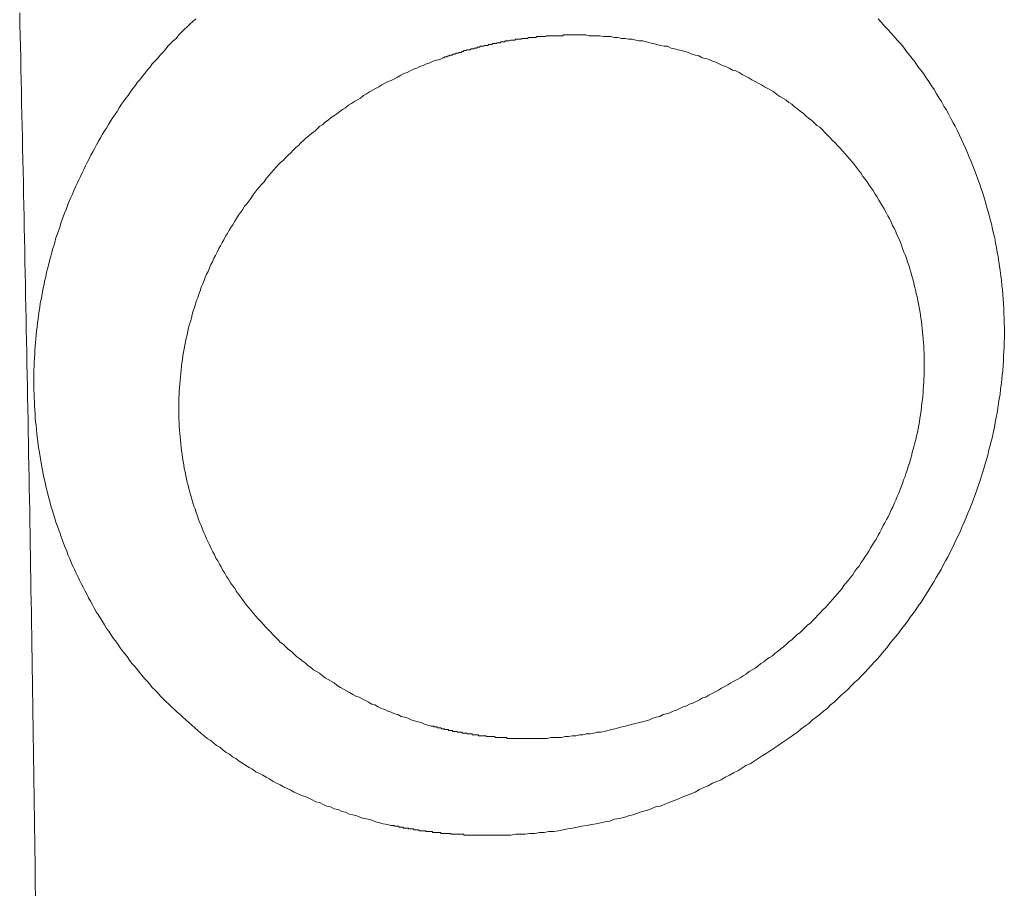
# Model space of a CAD drawing. Header units: millimetres. Extents: x -2274 to 12297, y -16157 to 26321.
# Tile 123 of 256: x -62.785 to -61.666, y -3941.575 to -3940.583. Entities that reach past the tile are written whole.
import ezdxf

# ---------------------------------------------------------------- set-up
doc = ezdxf.new("R2010")
doc.units = ezdxf.units.MM

msp = doc.modelspace()

# ---------------------------------------------------------------- linework, layer by layer
at = {"color": 253, "lineweight": 13}
for points in [[(-62.7669, -3941.579, 0), (-62.7671, -3941.566, 0), (-62.7673, -3941.553, 0), (-62.7674, -3941.54, 0), (-62.7676, -3941.527, 0), (-62.7678, -3941.515, 0), (-62.7679, -3941.502, 0), (-62.7681, -3941.489, 0), (-62.7683, -3941.476, 0), (-62.7685, -3941.463, 0), (-62.7686, -3941.45, 0), (-62.7688, -3941.437, 0), (-62.769, -3941.424, 0), (-62.7692, -3941.412, 0), (-62.7694, -3941.399, 0), (-62.7696, -3941.386, 0), (-62.7698, -3941.373, 0), (-62.77, -3941.36, 0), (-62.7702, -3941.347, 0), (-62.7703, -3941.334, 0), (-62.7705, -3941.321, 0), (-62.7708, -3941.309, 0), (-62.771, -3941.296, 0), (-62.7712, -3941.283, 0), (-62.7714, -3941.27, 0), (-62.7716, -3941.257, 0), (-62.7718, -3941.244, 0), (-62.772, -3941.231, 0), (-62.7722, -3941.218, 0), (-62.7724, -3941.206, 0), (-62.7726, -3941.193, 0), (-62.7729, -3941.18, 0), (-62.7731, -3941.167, 0), (-62.7733, -3941.154, 0), (-62.7735, -3941.141, 0), (-62.7738, -3941.128, 0), (-62.774, -3941.115, 0), (-62.7742, -3941.103, 0), (-62.7744, -3941.09, 0), (-62.7747, -3941.077, 0), (-62.7749, -3941.064, 0), (-62.7752, -3941.051, 0), (-62.7754, -3941.038, 0), (-62.7756, -3941.025, 0), (-62.7759, -3941.012, 0), (-62.7761, -3941, 0), (-62.7764, -3940.987, 0), (-62.7766, -3940.974, 0), (-62.7768, -3940.961, 0), (-62.7771, -3940.948, 0), (-62.7773, -3940.935, 0), (-62.7776, -3940.922, 0), (-62.7779, -3940.91, 0), (-62.7781, -3940.897, 0), (-62.7784, -3940.884, 0), (-62.7786, -3940.871, 0), (-62.7789, -3940.858, 0), (-62.7791, -3940.845, 0), (-62.7794, -3940.832, 0), (-62.7797, -3940.819, 0), (-62.7799, -3940.807, 0), (-62.7802, -3940.794, 0), (-62.7804, -3940.781, 0), (-62.7807, -3940.768, 0), (-62.781, -3940.755, 0), (-62.7812, -3940.742, 0), (-62.7815, -3940.729, 0), (-62.7818, -3940.716, 0), (-62.782, -3940.704, 0), (-62.7823, -3940.691, 0), (-62.7826, -3940.678, 0), (-62.7829, -3940.665, 0), (-62.7831, -3940.652, 0), (-62.7834, -3940.639, 0), (-62.7837, -3940.626, 0), (-62.784, -3940.613, 0), (-62.7842, -3940.601, 0), (-62.7845, -3940.588, 0), (-62.7848, -3940.575, 0)], [(-62.5847, -3940.582, 0), (-62.588, -3940.585, 0), (-62.5913, -3940.588, 0), (-62.5945, -3940.591, 0), (-62.5977, -3940.594, 0), (-62.6008, -3940.597, 0), (-62.604, -3940.6, 0), (-62.6071, -3940.604, 0), (-62.6102, -3940.607, 0), (-62.6133, -3940.61, 0), (-62.6163, -3940.613, 0), (-62.6193, -3940.617, 0), (-62.6223, -3940.62, 0), (-62.6253, -3940.623, 0), (-62.6282, -3940.627, 0), (-62.6312, -3940.63, 0), (-62.6341, -3940.633, 0), (-62.6369, -3940.637, 0), (-62.6398, -3940.64, 0), (-62.6426, -3940.644, 0), (-62.6453, -3940.647, 0), (-62.6481, -3940.651, 0), (-62.6508, -3940.654, 0), (-62.6535, -3940.658, 0), (-62.6562, -3940.661, 0), (-62.6589, -3940.665, 0), (-62.6615, -3940.669, 0), (-62.6641, -3940.672, 0), (-62.6667, -3940.676, 0), (-62.6692, -3940.679, 0), (-62.6717, -3940.683, 0), (-62.6742, -3940.687, 0), (-62.6767, -3940.691, 0), (-62.6791, -3940.694, 0), (-62.6815, -3940.698, 0), (-62.6839, -3940.702, 0), (-62.6862, -3940.706, 0), (-62.6885, -3940.709, 0), (-62.6908, -3940.713, 0), (-62.6931, -3940.717, 0), (-62.6953, -3940.721, 0), (-62.6975, -3940.725, 0), (-62.6996, -3940.729, 0), (-62.7018, -3940.733, 0), (-62.7039, -3940.737, 0), (-62.706, -3940.741, 0), (-62.708, -3940.745, 0), (-62.71, -3940.749, 0), (-62.712, -3940.753, 0), (-62.714, -3940.757, 0), (-62.7159, -3940.761, 0), (-62.7178, -3940.765, 0), (-62.7196, -3940.769, 0), (-62.7215, -3940.773, 0), (-62.7233, -3940.777, 0), (-62.725, -3940.781, 0), (-62.7268, -3940.785, 0), (-62.7285, -3940.789, 0), (-62.7301, -3940.793, 0), (-62.7318, -3940.798, 0), (-62.7334, -3940.802, 0), (-62.7349, -3940.806, 0), (-62.7365, -3940.81, 0), (-62.738, -3940.814, 0), (-62.7394, -3940.819, 0), (-62.7409, -3940.823, 0), (-62.7423, -3940.827, 0), (-62.7436, -3940.831, 0), (-62.7449, -3940.836, 0), (-62.7462, -3940.84, 0), (-62.7475, -3940.844, 0), (-62.7487, -3940.849, 0), (-62.7499, -3940.853, 0), (-62.7511, -3940.857, 0), (-62.7522, -3940.862, 0), (-62.7533, -3940.866, 0), (-62.7543, -3940.87, 0), (-62.7553, -3940.875, 0), (-62.7563, -3940.879, 0), (-62.7572, -3940.883, 0), (-62.7581, -3940.888, 0), (-62.759, -3940.892, 0), (-62.7598, -3940.897, 0), (-62.7606, -3940.901, 0), (-62.7614, -3940.905, 0), (-62.7621, -3940.91, 0), (-62.7628, -3940.914, 0), (-62.7634, -3940.919, 0), (-62.764, -3940.923, 0), (-62.7646, -3940.928, 0), (-62.7651, -3940.932, 0), (-62.7656, -3940.937, 0), (-62.7661, -3940.941, 0), (-62.7665, -3940.946, 0), (-62.7669, -3940.95, 0), (-62.7672, -3940.954, 0), (-62.7676, -3940.959, 0), (-62.7678, -3940.963, 0), (-62.7681, -3940.968, 0), (-62.7683, -3940.972, 0), (-62.7684, -3940.977, 0), (-62.7686, -3940.981, 0), (-62.7686, -3940.986, 0), (-62.7687, -3940.99, 0), (-62.7687, -3940.995, 0), (-62.7687, -3940.999, 0), (-62.7686, -3941.004, 0), (-62.7685, -3941.008, 0), (-62.7684, -3941.013, 0), (-62.7682, -3941.017, 0), (-62.768, -3941.022, 0), (-62.7677, -3941.026, 0), (-62.7674, -3941.031, 0), (-62.7671, -3941.035, 0), (-62.7667, -3941.04, 0), (-62.7663, -3941.044, 0), (-62.7659, -3941.049, 0), (-62.7654, -3941.053, 0), (-62.7649, -3941.058, 0), (-62.7643, -3941.062, 0), (-62.7637, -3941.067, 0), (-62.7631, -3941.071, 0), (-62.7624, -3941.075, 0), (-62.7617, -3941.08, 0), (-62.761, -3941.084, 0), (-62.7602, -3941.089, 0), (-62.7593, -3941.093, 0), (-62.7585, -3941.097, 0), (-62.7576, -3941.102, 0), (-62.7566, -3941.106, 0), (-62.7556, -3941.111, 0), (-62.7546, -3941.115, 0), (-62.7535, -3941.119, 0), (-62.7524, -3941.124, 0), (-62.7513, -3941.128, 0), (-62.7501, -3941.132, 0), (-62.7489, -3941.137, 0), (-62.7476, -3941.141, 0), (-62.7464, -3941.145, 0), (-62.745, -3941.15, 0), (-62.7437, -3941.154, 0), (-62.7422, -3941.158, 0), (-62.7408, -3941.162, 0), (-62.7393, -3941.166, 0), (-62.7378, -3941.171, 0), (-62.7363, -3941.175, 0), (-62.7347, -3941.179, 0), (-62.733, -3941.183, 0), (-62.7314, -3941.187, 0), (-62.7297, -3941.192, 0), (-62.728, -3941.196, 0), (-62.7262, -3941.2, 0), (-62.7244, -3941.204, 0), (-62.7225, -3941.208, 0), (-62.7207, -3941.212, 0), (-62.7188, -3941.216, 0), (-62.7168, -3941.22, 0), (-62.7148, -3941.224, 0), (-62.7128, -3941.228, 0), (-62.7108, -3941.232, 0), (-62.7087, -3941.236, 0), (-62.7066, -3941.24, 0), (-62.7044, -3941.244, 0), (-62.7022, -3941.248, 0), (-62.7, -3941.252, 0), (-62.6978, -3941.256, 0), (-62.6955, -3941.259, 0), (-62.6932, -3941.263, 0), (-62.6908, -3941.267, 0), (-62.6884, -3941.271, 0), (-62.686, -3941.275, 0), (-62.6835, -3941.278, 0), (-62.6811, -3941.282, 0), (-62.6785, -3941.286, 0), (-62.676, -3941.289, 0), (-62.6734, -3941.293, 0), (-62.6708, -3941.297, 0), (-62.6682, -3941.3, 0), (-62.6655, -3941.304, 0), (-62.6628, -3941.307, 0), (-62.66, -3941.311, 0), (-62.6573, -3941.315, 0), (-62.6545, -3941.318, 0), (-62.6517, -3941.321, 0), (-62.6488, -3941.325, 0), (-62.6459, -3941.328, 0), (-62.643, -3941.332, 0), (-62.64, -3941.335, 0), (-62.6371, -3941.338, 0), (-62.6341, -3941.342, 0), (-62.631, -3941.345, 0), (-62.628, -3941.348, 0), (-62.6249, -3941.352, 0), (-62.6218, -3941.355, 0), (-62.6186, -3941.358, 0), (-62.6154, -3941.361, 0), (-62.6122, -3941.364, 0), (-62.609, -3941.367, 0), (-62.6058, -3941.37, 0), (-62.6025, -3941.373, 0), (-62.5992, -3941.376, 0), (-62.5958, -3941.379, 0), (-62.5925, -3941.382, 0), (-62.5891, -3941.385, 0), (-62.5857, -3941.388, 0), (-62.5822, -3941.391, 0), (-62.5788, -3941.394, 0), (-62.5753, -3941.397, 0), (-62.5718, -3941.4, 0), (-62.5682, -3941.402, 0), (-62.5647, -3941.405, 0), (-62.5611, -3941.408, 0), (-62.5575, -3941.41, 0), (-62.5538, -3941.413, 0), (-62.5502, -3941.416, 0), (-62.5465, -3941.418, 0), (-62.5428, -3941.421, 0), (-62.5391, -3941.423, 0), (-62.5353, -3941.426, 0), (-62.5316, -3941.428, 0), (-62.5278, -3941.431, 0), (-62.524, -3941.433, 0), (-62.5201, -3941.435, 0), (-62.5163, -3941.438, 0), (-62.5124, -3941.44, 0), (-62.5085, -3941.442, 0), (-62.5046, -3941.444, 0), (-62.5007, -3941.446, 0), (-62.4967, -3941.449, 0), (-62.4928, -3941.451, 0), (-62.4888, -3941.453, 0), (-62.4848, -3941.455, 0), (-62.4808, -3941.457, 0), (-62.4767, -3941.459, 0), (-62.4727, -3941.461, 0), (-62.4686, -3941.463, 0), (-62.4645, -3941.465, 0), (-62.4604, -3941.466, 0), (-62.4563, -3941.468, 0), (-62.4522, -3941.47, 0), (-62.4481, -3941.472, 0), (-62.4439, -3941.473, 0), (-62.4397, -3941.475, 0), (-62.4356, -3941.477, 0), (-62.4314, -3941.478, 0), (-62.4272, -3941.48, 0), (-62.4229, -3941.481, 0), (-62.4187, -3941.483, 0), (-62.4145, -3941.484, 0), (-62.4102, -3941.486, 0), (-62.406, -3941.487, 0), (-62.4017, -3941.488, 0), (-62.3974, -3941.49, 0), (-62.3931, -3941.491, 0), (-62.3888, -3941.492, 0), (-62.3845, -3941.493, 0), (-62.3802, -3941.495, 0), (-62.3759, -3941.496, 0), (-62.3716, -3941.497, 0), (-62.3672, -3941.498, 0), (-62.3629, -3941.499, 0)], [(-61.8091, -3940.582, 0), (-61.8053, -3940.586, 0), (-61.8016, -3940.59, 0), (-61.798, -3940.594, 0), (-61.7943, -3940.598, 0), (-61.7907, -3940.602, 0), (-61.7872, -3940.606, 0), (-61.7837, -3940.61, 0), (-61.7803, -3940.614, 0), (-61.7769, -3940.619, 0), (-61.7735, -3940.623, 0), (-61.7702, -3940.627, 0), (-61.7669, -3940.631, 0), (-61.7637, -3940.636, 0), (-61.7605, -3940.64, 0), (-61.7574, -3940.644, 0), (-61.7544, -3940.649, 0), (-61.7513, -3940.653, 0), (-61.7484, -3940.658, 0), (-61.7454, -3940.662, 0), (-61.7426, -3940.667, 0), (-61.7397, -3940.672, 0), (-61.7369, -3940.676, 0), (-61.7342, -3940.681, 0), (-61.7315, -3940.685, 0), (-61.7289, -3940.69, 0), (-61.7263, -3940.695, 0), (-61.7238, -3940.7, 0), (-61.7213, -3940.704, 0), (-61.7189, -3940.709, 0), (-61.7165, -3940.714, 0), (-61.7142, -3940.719, 0), (-61.7119, -3940.724, 0), (-61.7097, -3940.729, 0), (-61.7075, -3940.734, 0), (-61.7054, -3940.739, 0), (-61.7034, -3940.744, 0), (-61.7014, -3940.749, 0), (-61.6994, -3940.754, 0), (-61.6975, -3940.759, 0), (-61.6957, -3940.764, 0), (-61.6939, -3940.769, 0), (-61.6921, -3940.774, 0), (-61.6904, -3940.779, 0), (-61.6888, -3940.784, 0), (-61.6872, -3940.789, 0), (-61.6857, -3940.795, 0), (-61.6842, -3940.8, 0), (-61.6828, -3940.805, 0), (-61.6815, -3940.81, 0), (-61.6801, -3940.815, 0), (-61.6789, -3940.821, 0), (-61.6777, -3940.826, 0), (-61.6765, -3940.831, 0), (-61.6755, -3940.837, 0), (-61.6744, -3940.842, 0), (-61.6735, -3940.847, 0), (-61.6725, -3940.852, 0), (-61.6717, -3940.858, 0), (-61.6709, -3940.863, 0), (-61.6701, -3940.868, 0), (-61.6694, -3940.874, 0), (-61.6688, -3940.879, 0), (-61.6682, -3940.885, 0), (-61.6677, -3940.89, 0), (-61.6672, -3940.895, 0), (-61.6668, -3940.901, 0), (-61.6664, -3940.906, 0), (-61.6661, -3940.911, 0), (-61.6659, -3940.917, 0), (-61.6657, -3940.922, 0), (-61.6656, -3940.928, 0), (-61.6655, -3940.933, 0), (-61.6655, -3940.938, 0), (-61.6655, -3940.944, 0), (-61.6656, -3940.949, 0), (-61.6658, -3940.955, 0), (-61.666, -3940.96, 0), (-61.6663, -3940.965, 0), (-61.6666, -3940.971, 0), (-61.667, -3940.976, 0), (-61.6674, -3940.982, 0), (-61.6679, -3940.987, 0), (-61.6684, -3940.992, 0), (-61.669, -3940.998, 0), (-61.6697, -3941.003, 0), (-61.6704, -3941.009, 0), (-61.6712, -3941.014, 0), (-61.672, -3941.019, 0), (-61.6728, -3941.025, 0), (-61.6738, -3941.03, 0), (-61.6747, -3941.035, 0), (-61.6758, -3941.041, 0), (-61.6768, -3941.046, 0), (-61.678, -3941.051, 0), (-61.6791, -3941.057, 0), (-61.6804, -3941.062, 0), (-61.6817, -3941.067, 0), (-61.683, -3941.072, 0), (-61.6844, -3941.078, 0), (-61.6858, -3941.083, 0), (-61.6873, -3941.088, 0), (-61.6888, -3941.093, 0), (-61.6904, -3941.098, 0), (-61.6921, -3941.104, 0), (-61.6937, -3941.109, 0), (-61.6955, -3941.114, 0), (-61.6973, -3941.119, 0), (-61.6991, -3941.124, 0), (-61.701, -3941.129, 0), (-61.7029, -3941.134, 0), (-61.7049, -3941.139, 0), (-61.7069, -3941.144, 0), (-61.709, -3941.149, 0), (-61.7111, -3941.154, 0), (-61.7133, -3941.159, 0), (-61.7155, -3941.164, 0), (-61.7178, -3941.169, 0), (-61.7201, -3941.174, 0), (-61.7224, -3941.179, 0), (-61.7248, -3941.184, 0), (-61.7273, -3941.189, 0), (-61.7298, -3941.194, 0), (-61.7323, -3941.198, 0), (-61.7349, -3941.203, 0), (-61.7375, -3941.208, 0), (-61.7402, -3941.213, 0), (-61.7429, -3941.217, 0), (-61.7457, -3941.222, 0), (-61.7485, -3941.226, 0), (-61.7513, -3941.231, 0), (-61.7542, -3941.236, 0), (-61.7572, -3941.24, 0), (-61.7601, -3941.245, 0), (-61.7631, -3941.249, 0), (-61.7662, -3941.254, 0), (-61.7693, -3941.258, 0), (-61.7724, -3941.262, 0), (-61.7756, -3941.267, 0), (-61.7788, -3941.271, 0), (-61.7821, -3941.275, 0), (-61.7854, -3941.28, 0), (-61.7887, -3941.284, 0), (-61.7921, -3941.288, 0), (-61.7955, -3941.292, 0), (-61.799, -3941.297, 0), (-61.8025, -3941.301, 0), (-61.806, -3941.305, 0), (-61.8095, -3941.309, 0), (-61.8131, -3941.313, 0), (-61.8168, -3941.317, 0), (-61.8204, -3941.321, 0), (-61.8241, -3941.325, 0), (-61.8279, -3941.329, 0), (-61.8317, -3941.333, 0), (-61.8355, -3941.336, 0), (-61.8393, -3941.34, 0), (-61.8432, -3941.344, 0), (-61.8471, -3941.348, 0), (-61.851, -3941.351, 0), (-61.855, -3941.355, 0), (-61.859, -3941.359, 0), (-61.863, -3941.362, 0), (-61.8671, -3941.366, 0), (-61.8712, -3941.369, 0), (-61.8753, -3941.373, 0), (-61.8795, -3941.376, 0), (-61.8837, -3941.379, 0), (-61.8879, -3941.383, 0), (-61.8922, -3941.386, 0), (-61.8964, -3941.389, 0), (-61.9008, -3941.393, 0), (-61.9051, -3941.396, 0), (-61.9095, -3941.399, 0), (-61.9138, -3941.402, 0), (-61.9183, -3941.405, 0), (-61.9227, -3941.408, 0), (-61.9272, -3941.411, 0), (-61.9317, -3941.414, 0), (-61.9362, -3941.417, 0), (-61.9408, -3941.42, 0), (-61.9453, -3941.423, 0), (-61.9499, -3941.426, 0), (-61.9546, -3941.429, 0), (-61.9592, -3941.431, 0), (-61.9639, -3941.434, 0), (-61.9686, -3941.437, 0), (-61.9733, -3941.439, 0), (-61.9781, -3941.442, 0), (-61.9828, -3941.444, 0), (-61.9876, -3941.447, 0), (-61.9924, -3941.449, 0), (-61.9973, -3941.451, 0), (-62.0021, -3941.454, 0), (-62.007, -3941.456, 0), (-62.0119, -3941.458, 0), (-62.0168, -3941.461, 0), (-62.0218, -3941.463, 0), (-62.0267, -3941.465, 0), (-62.0317, -3941.467, 0), (-62.0367, -3941.469, 0), (-62.0417, -3941.471, 0), (-62.0468, -3941.473, 0), (-62.0518, -3941.475, 0), (-62.0569, -3941.477, 0), (-62.062, -3941.478, 0), (-62.0671, -3941.48, 0), (-62.0722, -3941.482, 0), (-62.0774, -3941.483, 0), (-62.0826, -3941.485, 0), (-62.0877, -3941.487, 0), (-62.0929, -3941.488, 0), (-62.0981, -3941.49, 0), (-62.1034, -3941.491, 0), (-62.1086, -3941.492, 0), (-62.1139, -3941.494, 0), (-62.1191, -3941.495, 0), (-62.1244, -3941.496, 0), (-62.1297, -3941.497, 0), (-62.135, -3941.498, 0), (-62.1403, -3941.499, 0), (-62.1457, -3941.5, 0), (-62.151, -3941.501, 0), (-62.1563, -3941.502, 0), (-62.1617, -3941.503, 0), (-62.1671, -3941.504, 0), (-62.1724, -3941.505, 0), (-62.1778, -3941.506, 0), (-62.1832, -3941.506, 0), (-62.1886, -3941.507, 0), (-62.194, -3941.507, 0), (-62.1994, -3941.508, 0), (-62.2048, -3941.508, 0), (-62.2102, -3941.509, 0), (-62.2156, -3941.509, 0), (-62.221, -3941.509, 0), (-62.2265, -3941.51, 0), (-62.2319, -3941.51, 0), (-62.2373, -3941.51, 0), (-62.2427, -3941.51, 0), (-62.2481, -3941.51, 0), (-62.2535, -3941.51, 0)], [(-62.3036, -3940.626, 0), (-62.3025, -3940.626, 0), (-62.3014, -3940.625, 0), (-62.3002, -3940.625, 0), (-62.2991, -3940.625, 0), (-62.2979, -3940.624, 0), (-62.2968, -3940.624, 0), (-62.2957, -3940.623, 0), (-62.2945, -3940.623, 0), (-62.2934, -3940.623, 0), (-62.2922, -3940.622, 0), (-62.2911, -3940.622, 0), (-62.29, -3940.622, 0), (-62.2888, -3940.621, 0), (-62.2877, -3940.621, 0), (-62.2865, -3940.621, 0), (-62.2854, -3940.62, 0), (-62.2842, -3940.62, 0), (-62.2831, -3940.62, 0), (-62.2819, -3940.619, 0), (-62.2807, -3940.619, 0), (-62.2796, -3940.618, 0), (-62.2784, -3940.618, 0), (-62.2773, -3940.618, 0), (-62.2761, -3940.617, 0), (-62.275, -3940.617, 0), (-62.2738, -3940.617, 0), (-62.2726, -3940.617, 0), (-62.2715, -3940.616, 0), (-62.2703, -3940.616, 0), (-62.2691, -3940.616, 0), (-62.268, -3940.615, 0), (-62.2668, -3940.615, 0), (-62.2656, -3940.615, 0), (-62.2645, -3940.614, 0), (-62.2633, -3940.614, 0), (-62.2621, -3940.614, 0), (-62.261, -3940.613, 0), (-62.2598, -3940.613, 0), (-62.2586, -3940.613, 0), (-62.2575, -3940.613, 0), (-62.2563, -3940.612, 0), (-62.2551, -3940.612, 0), (-62.2539, -3940.612, 0), (-62.2527, -3940.612, 0), (-62.2516, -3940.611, 0), (-62.2504, -3940.611, 0), (-62.2492, -3940.611, 0), (-62.248, -3940.611, 0), (-62.2469, -3940.61, 0), (-62.2457, -3940.61, 0), (-62.2445, -3940.61, 0), (-62.2433, -3940.61, 0), (-62.2421, -3940.609, 0), (-62.2409, -3940.609, 0), (-62.2398, -3940.609, 0), (-62.2386, -3940.609, 0), (-62.2374, -3940.608, 0), (-62.2362, -3940.608, 0), (-62.235, -3940.608, 0), (-62.2338, -3940.608, 0), (-62.2326, -3940.607, 0), (-62.2314, -3940.607, 0), (-62.2303, -3940.607, 0), (-62.2291, -3940.607, 0), (-62.2279, -3940.607, 0), (-62.2267, -3940.606, 0), (-62.2255, -3940.606, 0), (-62.2243, -3940.606, 0), (-62.2231, -3940.606, 0), (-62.2219, -3940.606, 0), (-62.2207, -3940.605, 0), (-62.2195, -3940.605, 0), (-62.2183, -3940.605, 0), (-62.2171, -3940.605, 0), (-62.2159, -3940.605, 0), (-62.2147, -3940.605, 0), (-62.2136, -3940.604, 0), (-62.2124, -3940.604, 0), (-62.2112, -3940.604, 0), (-62.21, -3940.604, 0), (-62.2088, -3940.604, 0), (-62.2076, -3940.604, 0), (-62.2064, -3940.603, 0), (-62.2052, -3940.603, 0), (-62.204, -3940.603, 0), (-62.2028, -3940.603, 0), (-62.2016, -3940.603, 0), (-62.2004, -3940.603, 0), (-62.1992, -3940.603, 0), (-62.198, -3940.603, 0), (-62.1968, -3940.602, 0), (-62.1956, -3940.602, 0), (-62.1944, -3940.602, 0), (-62.1932, -3940.602, 0), (-62.192, -3940.602, 0), (-62.1908, -3940.602, 0), (-62.1896, -3940.602, 0), (-62.1884, -3940.602, 0), (-62.1872, -3940.602, 0), (-62.186, -3940.601, 0), (-62.1848, -3940.601, 0), (-62.1836, -3940.601, 0), (-62.1824, -3940.601, 0), (-62.1812, -3940.601, 0), (-62.18, -3940.601, 0), (-62.1788, -3940.601, 0), (-62.1776, -3940.601, 0), (-62.1764, -3940.601, 0), (-62.1752, -3940.601, 0), (-62.174, -3940.601, 0), (-62.1728, -3940.601, 0), (-62.1716, -3940.601, 0), (-62.1704, -3940.601, 0), (-62.1691, -3940.601, 0), (-62.1679, -3940.601, 0), (-62.1667, -3940.6, 0), (-62.1655, -3940.6, 0), (-62.1643, -3940.6, 0), (-62.1631, -3940.6, 0), (-62.1619, -3940.6, 0), (-62.1607, -3940.6, 0), (-62.1595, -3940.6, 0), (-62.1583, -3940.6, 0), (-62.1571, -3940.6, 0), (-62.1559, -3940.6, 0), (-62.1547, -3940.6, 0), (-62.1535, -3940.6, 0)], [(-62.1535, -3940.6, 0), (-62.1495, -3940.6, 0), (-62.1455, -3940.6, 0), (-62.1414, -3940.6, 0), (-62.1373, -3940.601, 0), (-62.1333, -3940.601, 0), (-62.1292, -3940.601, 0), (-62.1252, -3940.601, 0), (-62.1211, -3940.602, 0), (-62.117, -3940.602, 0), (-62.113, -3940.602, 0), (-62.1089, -3940.603, 0), (-62.1048, -3940.603, 0), (-62.1008, -3940.604, 0), (-62.0967, -3940.604, 0), (-62.0927, -3940.605, 0), (-62.0886, -3940.605, 0), (-62.0846, -3940.606, 0), (-62.0805, -3940.607, 0), (-62.0765, -3940.607, 0), (-62.0724, -3940.608, 0), (-62.0684, -3940.609, 0), (-62.0644, -3940.61, 0), (-62.0604, -3940.611, 0), (-62.0563, -3940.612, 0), (-62.0523, -3940.613, 0), (-62.0483, -3940.613, 0), (-62.0444, -3940.615, 0), (-62.0404, -3940.616, 0), (-62.0364, -3940.617, 0), (-62.0324, -3940.618, 0), (-62.0285, -3940.619, 0), (-62.0246, -3940.62, 0), (-62.0206, -3940.622, 0), (-62.0167, -3940.623, 0), (-62.0128, -3940.624, 0), (-62.0089, -3940.626, 0), (-62.005, -3940.627, 0), (-62.0012, -3940.628, 0), (-61.9973, -3940.63, 0), (-61.9935, -3940.631, 0), (-61.9897, -3940.633, 0), (-61.9859, -3940.635, 0), (-61.9821, -3940.636, 0), (-61.9783, -3940.638, 0), (-61.9745, -3940.64, 0), (-61.9708, -3940.641, 0), (-61.9671, -3940.643, 0), (-61.9634, -3940.645, 0), (-61.9597, -3940.647, 0), (-61.9561, -3940.649, 0), (-61.9524, -3940.651, 0), (-61.9488, -3940.653, 0), (-61.9452, -3940.655, 0), (-61.9416, -3940.657, 0), (-61.9381, -3940.659, 0), (-61.9345, -3940.661, 0), (-61.931, -3940.663, 0), (-61.9276, -3940.665, 0), (-61.9241, -3940.668, 0), (-61.9207, -3940.67, 0), (-61.9173, -3940.672, 0), (-61.9139, -3940.674, 0), (-61.9105, -3940.677, 0), (-61.9072, -3940.679, 0), (-61.9039, -3940.682, 0), (-61.9006, -3940.684, 0), (-61.8974, -3940.687, 0), (-61.8941, -3940.689, 0), (-61.891, -3940.692, 0), (-61.8878, -3940.695, 0), (-61.8847, -3940.697, 0), (-61.8816, -3940.7, 0), (-61.8785, -3940.703, 0), (-61.8754, -3940.705, 0), (-61.8724, -3940.708, 0), (-61.8695, -3940.711, 0), (-61.8665, -3940.714, 0), (-61.8636, -3940.717, 0), (-61.8607, -3940.72, 0), (-61.8579, -3940.723, 0), (-61.855, -3940.726, 0), (-61.8523, -3940.729, 0), (-61.8495, -3940.732, 0), (-61.8468, -3940.735, 0), (-61.8441, -3940.738, 0), (-61.8415, -3940.741, 0), (-61.8388, -3940.744, 0), (-61.8363, -3940.747, 0), (-61.8337, -3940.751, 0), (-61.8312, -3940.754, 0), (-61.8287, -3940.757, 0), (-61.8263, -3940.761, 0), (-61.8239, -3940.764, 0), (-61.8215, -3940.767, 0), (-61.8192, -3940.771, 0), (-61.8169, -3940.774, 0), (-61.8147, -3940.777, 0), (-61.8125, -3940.781, 0), (-61.8103, -3940.784, 0), (-61.8081, -3940.788, 0), (-61.8061, -3940.791, 0), (-61.804, -3940.795, 0), (-61.802, -3940.798, 0), (-61.8, -3940.802, 0), (-61.7981, -3940.806, 0), (-61.7962, -3940.809, 0), (-61.7943, -3940.813, 0), (-61.7925, -3940.817, 0), (-61.7908, -3940.82, 0), (-61.789, -3940.824, 0), (-61.7874, -3940.828, 0), (-61.7857, -3940.831, 0), (-61.7841, -3940.835, 0), (-61.7826, -3940.839, 0), (-61.7811, -3940.843, 0), (-61.7796, -3940.847, 0), (-61.7782, -3940.85, 0), (-61.7768, -3940.854, 0), (-61.7755, -3940.858, 0), (-61.7742, -3940.862, 0), (-61.773, -3940.866, 0), (-61.7718, -3940.87, 0), (-61.7706, -3940.874, 0), (-61.7695, -3940.878, 0), (-61.7685, -3940.882, 0), (-61.7675, -3940.886, 0), (-61.7665, -3940.89, 0), (-61.7656, -3940.894, 0), (-61.7647, -3940.898, 0), (-61.7639, -3940.902, 0), (-61.7631, -3940.906, 0), (-61.7623, -3940.91, 0), (-61.7616, -3940.914, 0), (-61.761, -3940.918, 0), (-61.7604, -3940.922, 0), (-61.7598, -3940.926, 0), (-61.7593, -3940.93, 0), (-61.7588, -3940.934, 0), (-61.7584, -3940.938, 0), (-61.758, -3940.942, 0), (-61.7577, -3940.946, 0), (-61.7574, -3940.95, 0), (-61.7572, -3940.954, 0), (-61.7569, -3940.958, 0), (-61.7568, -3940.962, 0), (-61.7567, -3940.966, 0), (-61.7566, -3940.97, 0), (-61.7566, -3940.975, 0), (-61.7566, -3940.979, 0), (-61.7566, -3940.983, 0), (-61.7568, -3940.987, 0), (-61.7569, -3940.991, 0), (-61.7571, -3940.995, 0), (-61.7573, -3940.999, 0), (-61.7576, -3941.003, 0), (-61.7579, -3941.007, 0), (-61.7583, -3941.011, 0), (-61.7587, -3941.015, 0), (-61.7592, -3941.019, 0), (-61.7597, -3941.023, 0), (-61.7602, -3941.027, 0), (-61.7608, -3941.032, 0), (-61.7614, -3941.036, 0), (-61.7621, -3941.04, 0), (-61.7628, -3941.044, 0), (-61.7636, -3941.048, 0), (-61.7644, -3941.052, 0), (-61.7652, -3941.056, 0), (-61.7661, -3941.06, 0), (-61.7671, -3941.064, 0), (-61.768, -3941.067, 0), (-61.769, -3941.071, 0), (-61.7701, -3941.075, 0), (-61.7712, -3941.079, 0), (-61.7723, -3941.083, 0), (-61.7735, -3941.087, 0), (-61.7747, -3941.091, 0), (-61.776, -3941.095, 0), (-61.7773, -3941.099, 0), (-61.7786, -3941.103, 0), (-61.78, -3941.106, 0), (-61.7814, -3941.11, 0), (-61.7829, -3941.114, 0), (-61.7843, -3941.118, 0), (-61.7859, -3941.122, 0), (-61.7874, -3941.125, 0), (-61.789, -3941.129, 0), (-61.7907, -3941.133, 0), (-61.7923, -3941.137, 0), (-61.794, -3941.14, 0), (-61.7958, -3941.144, 0), (-61.7976, -3941.148, 0), (-61.7994, -3941.151, 0), (-61.8012, -3941.155, 0), (-61.8031, -3941.158, 0), (-61.8051, -3941.162, 0), (-61.807, -3941.166, 0), (-61.809, -3941.169, 0), (-61.811, -3941.173, 0), (-61.8131, -3941.176, 0), (-61.8152, -3941.18, 0), (-61.8173, -3941.183, 0), (-61.8194, -3941.187, 0), (-61.8216, -3941.19, 0), (-61.8239, -3941.193, 0), (-61.8261, -3941.197, 0), (-61.8284, -3941.2, 0), (-61.8307, -3941.204, 0), (-61.8331, -3941.207, 0), (-61.8354, -3941.21, 0), (-61.8378, -3941.214, 0), (-61.8403, -3941.217, 0), (-61.8427, -3941.22, 0), (-61.8452, -3941.223, 0), (-61.8478, -3941.226, 0), (-61.8503, -3941.23, 0), (-61.8529, -3941.233, 0), (-61.8555, -3941.236, 0), (-61.8581, -3941.239, 0), (-61.8608, -3941.242, 0), (-61.8635, -3941.245, 0), (-61.8662, -3941.248, 0), (-61.869, -3941.251, 0), (-61.8717, -3941.254, 0), (-61.8745, -3941.257, 0), (-61.8774, -3941.26, 0), (-61.8802, -3941.263, 0), (-61.8831, -3941.266, 0), (-61.886, -3941.269, 0), (-61.8889, -3941.271, 0), (-61.8919, -3941.274, 0), (-61.8949, -3941.277, 0), (-61.8979, -3941.28, 0), (-61.9009, -3941.282, 0), (-61.9039, -3941.285, 0), (-61.907, -3941.288, 0), (-61.9101, -3941.29, 0), (-61.9132, -3941.293, 0), (-61.9164, -3941.296, 0), (-61.9195, -3941.298, 0), (-61.9227, -3941.301, 0), (-61.9259, -3941.303, 0), (-61.9291, -3941.306, 0), (-61.9324, -3941.308, 0), (-61.9356, -3941.31, 0), (-61.9389, -3941.313, 0), (-61.9422, -3941.315, 0), (-61.9456, -3941.318, 0), (-61.9489, -3941.32, 0), (-61.9523, -3941.322, 0), (-61.9557, -3941.324, 0), (-61.9591, -3941.327, 0), (-61.9625, -3941.329, 0), (-61.9659, -3941.331, 0), (-61.9694, -3941.333, 0), (-61.9729, -3941.335, 0), (-61.9764, -3941.337, 0), (-61.9799, -3941.339, 0), (-61.9834, -3941.341, 0), (-61.9869, -3941.343, 0), (-61.9905, -3941.345, 0), (-61.9941, -3941.347, 0), (-61.9977, -3941.349, 0), (-62.0013, -3941.351, 0), (-62.0049, -3941.353, 0), (-62.0086, -3941.354, 0), (-62.0122, -3941.356, 0), (-62.0159, -3941.358, 0), (-62.0196, -3941.36, 0), (-62.0233, -3941.361, 0), (-62.027, -3941.363, 0), (-62.0308, -3941.364, 0), (-62.0345, -3941.366, 0), (-62.0383, -3941.368, 0), (-62.0421, -3941.369, 0), (-62.0459, -3941.371, 0), (-62.0497, -3941.372, 0), (-62.0535, -3941.373, 0), (-62.0573, -3941.375, 0), (-62.0612, -3941.376, 0), (-62.065, -3941.377, 0), (-62.0689, -3941.379, 0), (-62.0728, -3941.38, 0), (-62.0767, -3941.381, 0), (-62.0806, -3941.382, 0), (-62.0845, -3941.383, 0), (-62.0884, -3941.384, 0), (-62.0924, -3941.385, 0), (-62.0963, -3941.386, 0), (-62.1003, -3941.387, 0), (-62.1043, -3941.388, 0), (-62.1082, -3941.389, 0), (-62.1122, -3941.39, 0), (-62.1162, -3941.391, 0), (-62.1203, -3941.392, 0), (-62.1243, -3941.393, 0), (-62.1283, -3941.393, 0), (-62.1323, -3941.394, 0), (-62.1364, -3941.395, 0), (-62.1404, -3941.395, 0), (-62.1445, -3941.396, 0), (-62.1486, -3941.396, 0), (-62.1526, -3941.397, 0), (-62.1567, -3941.397, 0), (-62.1608, -3941.398, 0), (-62.1649, -3941.398, 0), (-62.1689, -3941.399, 0), (-62.173, -3941.399, 0), (-62.1771, -3941.399, 0), (-62.1812, -3941.399, 0), (-62.1853, -3941.4, 0), (-62.1894, -3941.4, 0), (-62.1935, -3941.4, 0), (-62.1976, -3941.4, 0), (-62.2017, -3941.4, 0), (-62.2058, -3941.4, 0), (-62.2099, -3941.4, 0), (-62.214, -3941.4, 0), (-62.2181, -3941.4, 0)], [(-62.3169, -3941.386, 0), (-62.3207, -3941.385, 0), (-62.3246, -3941.384, 0), (-62.3284, -3941.382, 0), (-62.3322, -3941.381, 0), (-62.336, -3941.38, 0), (-62.3398, -3941.379, 0), (-62.3436, -3941.377, 0), (-62.3474, -3941.376, 0), (-62.3512, -3941.375, 0), (-62.3549, -3941.373, 0), (-62.3587, -3941.372, 0), (-62.3624, -3941.37, 0), (-62.3662, -3941.369, 0), (-62.3699, -3941.367, 0), (-62.3736, -3941.366, 0), (-62.3773, -3941.364, 0), (-62.381, -3941.362, 0), (-62.3846, -3941.361, 0), (-62.3883, -3941.359, 0), (-62.3919, -3941.357, 0), (-62.3955, -3941.355, 0), (-62.3991, -3941.353, 0), (-62.4027, -3941.352, 0), (-62.4063, -3941.35, 0), (-62.4098, -3941.348, 0), (-62.4133, -3941.346, 0), (-62.4168, -3941.344, 0), (-62.4203, -3941.342, 0), (-62.4238, -3941.34, 0), (-62.4273, -3941.337, 0), (-62.4307, -3941.335, 0), (-62.4341, -3941.333, 0), (-62.4375, -3941.331, 0), (-62.4408, -3941.329, 0), (-62.4442, -3941.326, 0), (-62.4475, -3941.324, 0), (-62.4508, -3941.322, 0), (-62.4541, -3941.319, 0), (-62.4573, -3941.317, 0), (-62.4605, -3941.314, 0), (-62.4637, -3941.312, 0), (-62.4669, -3941.309, 0), (-62.47, -3941.307, 0), (-62.4731, -3941.304, 0), (-62.4762, -3941.301, 0), (-62.4793, -3941.299, 0), (-62.4823, -3941.296, 0), (-62.4853, -3941.293, 0), (-62.4883, -3941.291, 0), (-62.4912, -3941.288, 0), (-62.4941, -3941.285, 0), (-62.497, -3941.282, 0), (-62.4999, -3941.279, 0), (-62.5027, -3941.276, 0), (-62.5055, -3941.273, 0), (-62.5082, -3941.27, 0), (-62.5109, -3941.267, 0), (-62.5136, -3941.264, 0), (-62.5163, -3941.261, 0), (-62.5189, -3941.258, 0), (-62.5214, -3941.255, 0), (-62.524, -3941.252, 0), (-62.5265, -3941.249, 0), (-62.529, -3941.246, 0), (-62.5314, -3941.242, 0), (-62.5338, -3941.239, 0), (-62.5362, -3941.236, 0), (-62.5385, -3941.233, 0), (-62.5408, -3941.229, 0), (-62.5431, -3941.226, 0), (-62.5453, -3941.223, 0), (-62.5475, -3941.219, 0), (-62.5496, -3941.216, 0), (-62.5517, -3941.212, 0), (-62.5538, -3941.209, 0), (-62.5558, -3941.205, 0), (-62.5578, -3941.202, 0), (-62.5597, -3941.198, 0), (-62.5617, -3941.195, 0), (-62.5635, -3941.191, 0), (-62.5654, -3941.188, 0), (-62.5672, -3941.184, 0), (-62.5689, -3941.18, 0), (-62.5706, -3941.177, 0), (-62.5723, -3941.173, 0), (-62.5739, -3941.169, 0), (-62.5755, -3941.166, 0), (-62.5771, -3941.162, 0), (-62.5786, -3941.158, 0), (-62.5801, -3941.155, 0), (-62.5815, -3941.151, 0), (-62.5829, -3941.147, 0), (-62.5842, -3941.143, 0), (-62.5855, -3941.139, 0), (-62.5868, -3941.136, 0), (-62.588, -3941.132, 0), (-62.5891, -3941.128, 0), (-62.5903, -3941.124, 0), (-62.5913, -3941.12, 0), (-62.5924, -3941.116, 0), (-62.5934, -3941.112, 0), (-62.5943, -3941.109, 0), (-62.5952, -3941.105, 0), (-62.5961, -3941.101, 0), (-62.5969, -3941.097, 0), (-62.5977, -3941.093, 0), (-62.5984, -3941.089, 0), (-62.5991, -3941.085, 0), (-62.5997, -3941.081, 0), (-62.6003, -3941.077, 0), (-62.6008, -3941.073, 0), (-62.6013, -3941.069, 0), (-62.6018, -3941.065, 0), (-62.6022, -3941.061, 0), (-62.6026, -3941.057, 0), (-62.6029, -3941.053, 0), (-62.6032, -3941.049, 0), (-62.6034, -3941.045, 0), (-62.6036, -3941.041, 0), (-62.6038, -3941.037, 0), (-62.6039, -3941.033, 0), (-62.6039, -3941.029, 0), (-62.604, -3941.025, 0), (-62.6039, -3941.021, 0), (-62.6039, -3941.017, 0), (-62.6038, -3941.013, 0), (-62.6036, -3941.009, 0), (-62.6034, -3941.005, 0), (-62.6032, -3941.001, 0), (-62.6029, -3940.997, 0), (-62.6026, -3940.993, 0), (-62.6022, -3940.989, 0), (-62.6018, -3940.985, 0), (-62.6014, -3940.981, 0), (-62.6009, -3940.977, 0), (-62.6004, -3940.973, 0), (-62.5998, -3940.969, 0), (-62.5992, -3940.965, 0), (-62.5985, -3940.961, 0), (-62.5978, -3940.957, 0), (-62.5971, -3940.953, 0), (-62.5963, -3940.949, 0), (-62.5955, -3940.945, 0), (-62.5946, -3940.941, 0), (-62.5937, -3940.937, 0), (-62.5928, -3940.933, 0), (-62.5918, -3940.929, 0), (-62.5908, -3940.926, 0), (-62.5897, -3940.922, 0), (-62.5886, -3940.918, 0), (-62.5875, -3940.914, 0), (-62.5863, -3940.91, 0), (-62.5851, -3940.906, 0), (-62.5838, -3940.902, 0), (-62.5825, -3940.899, 0), (-62.5812, -3940.895, 0), (-62.5798, -3940.891, 0), (-62.5784, -3940.887, 0), (-62.5769, -3940.884, 0), (-62.5754, -3940.88, 0), (-62.5739, -3940.876, 0), (-62.5723, -3940.872, 0), (-62.5707, -3940.869, 0), (-62.5691, -3940.865, 0), (-62.5674, -3940.861, 0), (-62.5657, -3940.858, 0), (-62.564, -3940.854, 0), (-62.5622, -3940.851, 0), (-62.5604, -3940.847, 0), (-62.5585, -3940.843, 0), (-62.5567, -3940.84, 0), (-62.5547, -3940.836, 0), (-62.5528, -3940.833, 0), (-62.5508, -3940.829, 0), (-62.5488, -3940.826, 0), (-62.5467, -3940.822, 0), (-62.5447, -3940.819, 0), (-62.5425, -3940.816, 0), (-62.5404, -3940.812, 0), (-62.5382, -3940.809, 0), (-62.536, -3940.805, 0), (-62.5337, -3940.802, 0), (-62.5315, -3940.799, 0), (-62.5292, -3940.795, 0), (-62.5268, -3940.792, 0), (-62.5245, -3940.789, 0), (-62.5221, -3940.786, 0), (-62.5196, -3940.782, 0), (-62.5172, -3940.779, 0), (-62.5147, -3940.776, 0), (-62.5121, -3940.773, 0), (-62.5096, -3940.77, 0), (-62.507, -3940.767, 0), (-62.5044, -3940.763, 0), (-62.5018, -3940.76, 0), (-62.4991, -3940.757, 0), (-62.4964, -3940.754, 0), (-62.4937, -3940.751, 0), (-62.491, -3940.748, 0), (-62.4882, -3940.745, 0), (-62.4854, -3940.743, 0), (-62.4826, -3940.74, 0), (-62.4797, -3940.737, 0), (-62.4768, -3940.734, 0), (-62.4739, -3940.731, 0), (-62.471, -3940.728, 0), (-62.468, -3940.726, 0), (-62.4651, -3940.723, 0), (-62.4621, -3940.72, 0), (-62.459, -3940.717, 0), (-62.456, -3940.715, 0), (-62.4529, -3940.712, 0), (-62.4498, -3940.71, 0), (-62.4467, -3940.707, 0), (-62.4436, -3940.704, 0), (-62.4404, -3940.702, 0), (-62.4372, -3940.699, 0), (-62.434, -3940.697, 0), (-62.4308, -3940.694, 0), (-62.4276, -3940.692, 0), (-62.4243, -3940.69, 0), (-62.421, -3940.687, 0), (-62.4177, -3940.685, 0), (-62.4144, -3940.683, 0), (-62.4111, -3940.68, 0), (-62.4077, -3940.678, 0), (-62.4043, -3940.676, 0), (-62.4009, -3940.674, 0), (-62.3975, -3940.672, 0), (-62.3941, -3940.669, 0), (-62.3906, -3940.667, 0), (-62.3872, -3940.665, 0), (-62.3837, -3940.663, 0), (-62.3802, -3940.661, 0), (-62.3767, -3940.659, 0), (-62.3732, -3940.657, 0), (-62.3696, -3940.655, 0), (-62.3661, -3940.653, 0), (-62.3625, -3940.652, 0), (-62.3589, -3940.65, 0), (-62.3553, -3940.648, 0), (-62.3517, -3940.646, 0), (-62.3481, -3940.644, 0), (-62.3444, -3940.643, 0), (-62.3408, -3940.641, 0), (-62.3371, -3940.639, 0), (-62.3335, -3940.638, 0), (-62.3298, -3940.636, 0), (-62.3261, -3940.635, 0), (-62.3224, -3940.633, 0), (-62.3186, -3940.632, 0), (-62.3149, -3940.63, 0), (-62.3112, -3940.629, 0), (-62.3074, -3940.628, 0), (-62.3037, -3940.626, 0)], [(-62.2181, -3941.4, 0), (-62.2189, -3941.4, 0), (-62.2197, -3941.4, 0), (-62.2204, -3941.4, 0), (-62.2212, -3941.4, 0), (-62.222, -3941.4, 0), (-62.2228, -3941.4, 0), (-62.2236, -3941.4, 0), (-62.2244, -3941.4, 0), (-62.2252, -3941.4, 0), (-62.226, -3941.4, 0), (-62.2268, -3941.4, 0), (-62.2276, -3941.4, 0), (-62.2284, -3941.4, 0), (-62.2291, -3941.4, 0), (-62.2299, -3941.4, 0), (-62.2307, -3941.4, 0), (-62.2315, -3941.399, 0), (-62.2323, -3941.399, 0), (-62.2331, -3941.399, 0), (-62.2339, -3941.399, 0), (-62.2347, -3941.399, 0), (-62.2355, -3941.399, 0), (-62.2362, -3941.399, 0), (-62.237, -3941.399, 0), (-62.2378, -3941.399, 0), (-62.2386, -3941.399, 0), (-62.2394, -3941.399, 0), (-62.2402, -3941.399, 0), (-62.241, -3941.399, 0), (-62.2418, -3941.399, 0), (-62.2426, -3941.399, 0), (-62.2433, -3941.399, 0), (-62.2441, -3941.399, 0), (-62.2449, -3941.398, 0), (-62.2457, -3941.398, 0), (-62.2465, -3941.398, 0), (-62.2473, -3941.398, 0), (-62.2481, -3941.398, 0), (-62.2488, -3941.398, 0), (-62.2496, -3941.398, 0), (-62.2504, -3941.398, 0), (-62.2512, -3941.398, 0), (-62.252, -3941.398, 0), (-62.2528, -3941.398, 0), (-62.2536, -3941.398, 0), (-62.2543, -3941.398, 0), (-62.2551, -3941.397, 0), (-62.2559, -3941.397, 0), (-62.2567, -3941.397, 0), (-62.2575, -3941.397, 0), (-62.2583, -3941.397, 0), (-62.259, -3941.397, 0), (-62.2598, -3941.397, 0), (-62.2606, -3941.397, 0), (-62.2614, -3941.397, 0), (-62.2622, -3941.397, 0), (-62.263, -3941.397, 0), (-62.2637, -3941.396, 0), (-62.2645, -3941.396, 0), (-62.2653, -3941.396, 0), (-62.2661, -3941.396, 0), (-62.2669, -3941.396, 0), (-62.2676, -3941.396, 0), (-62.2684, -3941.396, 0), (-62.2692, -3941.396, 0), (-62.27, -3941.396, 0), (-62.2708, -3941.395, 0), (-62.2715, -3941.395, 0), (-62.2723, -3941.395, 0), (-62.2731, -3941.395, 0), (-62.2739, -3941.395, 0), (-62.2746, -3941.395, 0), (-62.2754, -3941.395, 0), (-62.2762, -3941.395, 0), (-62.277, -3941.394, 0), (-62.2777, -3941.394, 0), (-62.2785, -3941.394, 0), (-62.2793, -3941.394, 0), (-62.2801, -3941.394, 0), (-62.2808, -3941.394, 0), (-62.2816, -3941.394, 0), (-62.2824, -3941.393, 0), (-62.2832, -3941.393, 0), (-62.2839, -3941.393, 0), (-62.2847, -3941.393, 0), (-62.2855, -3941.393, 0), (-62.2863, -3941.393, 0), (-62.287, -3941.393, 0), (-62.2878, -3941.392, 0), (-62.2886, -3941.392, 0), (-62.2893, -3941.392, 0), (-62.2901, -3941.392, 0), (-62.2909, -3941.392, 0), (-62.2917, -3941.392, 0), (-62.2924, -3941.392, 0), (-62.2932, -3941.391, 0), (-62.294, -3941.391, 0), (-62.2947, -3941.391, 0), (-62.2955, -3941.391, 0), (-62.2963, -3941.391, 0), (-62.297, -3941.391, 0), (-62.2978, -3941.39, 0), (-62.2986, -3941.39, 0), (-62.2993, -3941.39, 0), (-62.3001, -3941.39, 0), (-62.3009, -3941.39, 0), (-62.3016, -3941.39, 0), (-62.3024, -3941.389, 0), (-62.3031, -3941.389, 0), (-62.3039, -3941.389, 0), (-62.3047, -3941.389, 0), (-62.3054, -3941.389, 0), (-62.3062, -3941.388, 0), (-62.307, -3941.388, 0), (-62.3077, -3941.388, 0), (-62.3085, -3941.388, 0), (-62.3092, -3941.388, 0), (-62.31, -3941.388, 0), (-62.3107, -3941.387, 0), (-62.3115, -3941.387, 0), (-62.3123, -3941.387, 0), (-62.313, -3941.387, 0), (-62.3138, -3941.387, 0), (-62.3145, -3941.386, 0), (-62.3153, -3941.386, 0), (-62.316, -3941.386, 0), (-62.3168, -3941.386, 0)], [(-62.2535, -3941.51, 0), (-62.2544, -3941.51, 0), (-62.2553, -3941.51, 0), (-62.2562, -3941.51, 0), (-62.257, -3941.51, 0), (-62.2579, -3941.51, 0), (-62.2588, -3941.51, 0), (-62.2596, -3941.51, 0), (-62.2605, -3941.51, 0), (-62.2614, -3941.51, 0), (-62.2622, -3941.51, 0), (-62.2631, -3941.51, 0), (-62.264, -3941.51, 0), (-62.2649, -3941.51, 0), (-62.2657, -3941.51, 0), (-62.2666, -3941.51, 0), (-62.2675, -3941.51, 0), (-62.2683, -3941.51, 0), (-62.2692, -3941.51, 0), (-62.2701, -3941.51, 0), (-62.2709, -3941.51, 0), (-62.2718, -3941.51, 0), (-62.2727, -3941.51, 0), (-62.2736, -3941.51, 0), (-62.2744, -3941.51, 0), (-62.2753, -3941.51, 0), (-62.2762, -3941.51, 0), (-62.277, -3941.51, 0), (-62.2779, -3941.51, 0), (-62.2788, -3941.51, 0), (-62.2796, -3941.51, 0), (-62.2805, -3941.509, 0), (-62.2814, -3941.509, 0), (-62.2822, -3941.509, 0), (-62.2831, -3941.509, 0), (-62.284, -3941.509, 0), (-62.2848, -3941.509, 0), (-62.2857, -3941.509, 0), (-62.2866, -3941.509, 0), (-62.2874, -3941.509, 0), (-62.2883, -3941.509, 0), (-62.2892, -3941.509, 0), (-62.29, -3941.509, 0), (-62.2909, -3941.509, 0), (-62.2918, -3941.509, 0), (-62.2926, -3941.509, 0), (-62.2935, -3941.509, 0), (-62.2944, -3941.509, 0), (-62.2952, -3941.508, 0), (-62.2961, -3941.508, 0), (-62.297, -3941.508, 0), (-62.2978, -3941.508, 0), (-62.2987, -3941.508, 0), (-62.2996, -3941.508, 0), (-62.3004, -3941.508, 0), (-62.3013, -3941.508, 0), (-62.3022, -3941.508, 0), (-62.303, -3941.508, 0), (-62.3039, -3941.508, 0), (-62.3047, -3941.508, 0), (-62.3056, -3941.508, 0), (-62.3065, -3941.507, 0), (-62.3073, -3941.507, 0), (-62.3082, -3941.507, 0), (-62.3091, -3941.507, 0), (-62.3099, -3941.507, 0), (-62.3108, -3941.507, 0), (-62.3117, -3941.507, 0), (-62.3125, -3941.507, 0), (-62.3134, -3941.507, 0), (-62.3142, -3941.507, 0), (-62.3151, -3941.507, 0), (-62.316, -3941.506, 0), (-62.3168, -3941.506, 0), (-62.3177, -3941.506, 0), (-62.3185, -3941.506, 0), (-62.3194, -3941.506, 0), (-62.3203, -3941.506, 0), (-62.3211, -3941.506, 0), (-62.322, -3941.506, 0), (-62.3228, -3941.506, 0), (-62.3237, -3941.505, 0), (-62.3245, -3941.505, 0), (-62.3254, -3941.505, 0), (-62.3263, -3941.505, 0), (-62.3271, -3941.505, 0), (-62.328, -3941.505, 0), (-62.3288, -3941.505, 0), (-62.3297, -3941.505, 0), (-62.3305, -3941.505, 0), (-62.3314, -3941.504, 0), (-62.3323, -3941.504, 0), (-62.3331, -3941.504, 0), (-62.334, -3941.504, 0), (-62.3348, -3941.504, 0), (-62.3357, -3941.504, 0), (-62.3365, -3941.504, 0), (-62.3374, -3941.503, 0), (-62.3382, -3941.503, 0), (-62.3391, -3941.503, 0), (-62.34, -3941.503, 0), (-62.3408, -3941.503, 0), (-62.3417, -3941.503, 0), (-62.3425, -3941.503, 0), (-62.3434, -3941.502, 0), (-62.3442, -3941.502, 0), (-62.3451, -3941.502, 0), (-62.3459, -3941.502, 0), (-62.3468, -3941.502, 0), (-62.3476, -3941.502, 0), (-62.3485, -3941.502, 0), (-62.3493, -3941.501, 0), (-62.3502, -3941.501, 0), (-62.351, -3941.501, 0), (-62.3519, -3941.501, 0), (-62.3527, -3941.501, 0), (-62.3536, -3941.501, 0), (-62.3544, -3941.5, 0), (-62.3553, -3941.5, 0), (-62.3561, -3941.5, 0), (-62.3569, -3941.5, 0), (-62.3578, -3941.5, 0), (-62.3586, -3941.5, 0), (-62.3595, -3941.499, 0), (-62.3603, -3941.499, 0), (-62.3612, -3941.499, 0), (-62.362, -3941.499, 0), (-62.3629, -3941.499, 0)]]:
    msp.add_polyline3d(points, dxfattribs=at)

doc.saveas('drawing.dxf')
